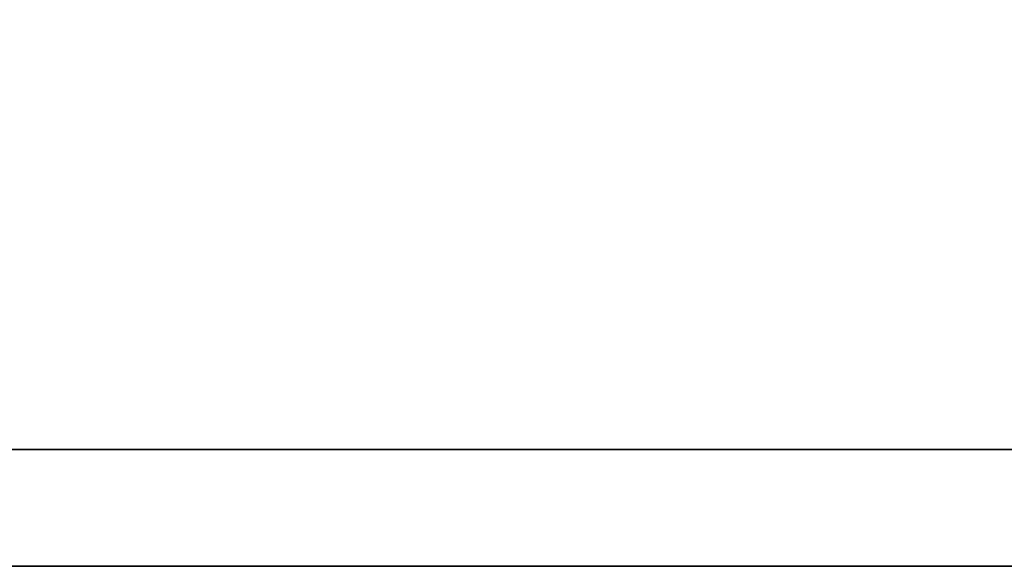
# Model space of a CAD drawing. Header units: millimetres. Extents: x 85 to 589, y 104 to 272.
# Tile 36 of 52: x 477.364 to 479.157, y 155.409 to 156.403. Entities that reach past the tile are written whole.
import ezdxf

# ---------------------------------------------------------------- set-up
doc = ezdxf.new("R2010")
doc.units = ezdxf.units.MM
doc.header["$LTSCALE"] = 0.1
doc.layers.add('DIM', color=4, linetype='CONTINUOUS')
doc.layers.add('layer 1', color=7, linetype='CONTINUOUS')

# ---------------------------------------------------------------- blocks, each defined once
blk = doc.blocks.new('TBI MOTION logo(完整正式版)')
at = {"layer": 'layer 1', "color": 22, "lineweight": 35}
blk.add_open_spline([(75.90875, -9.47875), (75.90875, -9.47875), (75.90875, -12.28625), (75.90875, -12.28625), (75.90875, -12.28625), (75.90875, -12.28625), (75.90875, -12.47875), (75.90875, -12.47875), (75.90875, -12.47875), (75.90875, -12.47875), (75.71625, -12.47875), (75.71625, -12.47875), (75.71625, -12.47875), (75.71625, -12.47875), (-88.32875, -12.47875), (-88.32875, -12.47875), (-88.32875, -12.47875), (-88.32875, -12.47875), (-88.32875, -13.29375), (-88.32875, -13.29375), (-88.32875, -13.29375), (-88.32875, -13.29375), (82.89125, -13.29375), (82.89125, -13.29375), (82.89125, -13.29375), (82.89125, -13.29375), (75.90875, -9.47875), (75.90875, -9.47875)], degree=3, knots=[0, 0, 0, 0, 0.1428571, 0.1428571, 0.1428571, 0.1428572, 0.2857143, 0.2857143, 0.2857143, 0.2857143, 0.4285714, 0.4285714, 0.4285714, 0.4285714, 0.5714286, 0.5714286, 0.5714286, 0.5714286, 0.7142857, 0.7142857, 0.7142857, 0.7142857, 0.8571429, 0.8571429, 0.8571429, 0.8571429, 1, 1, 1, 1], dxfattribs=at)

msp = doc.modelspace()

# ---------------------------------------------------------------- block references
at = {"layer": 'DIM', "color": 7, "xscale": 0.2606204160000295, "yscale": 0.2606204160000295, "zscale": 0.2606204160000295}
msp.add_blockref('TBI MOTION logo(完整正式版)', (472.1109, 158.8735), dxfattribs=at)

doc.saveas('drawing.dxf')
